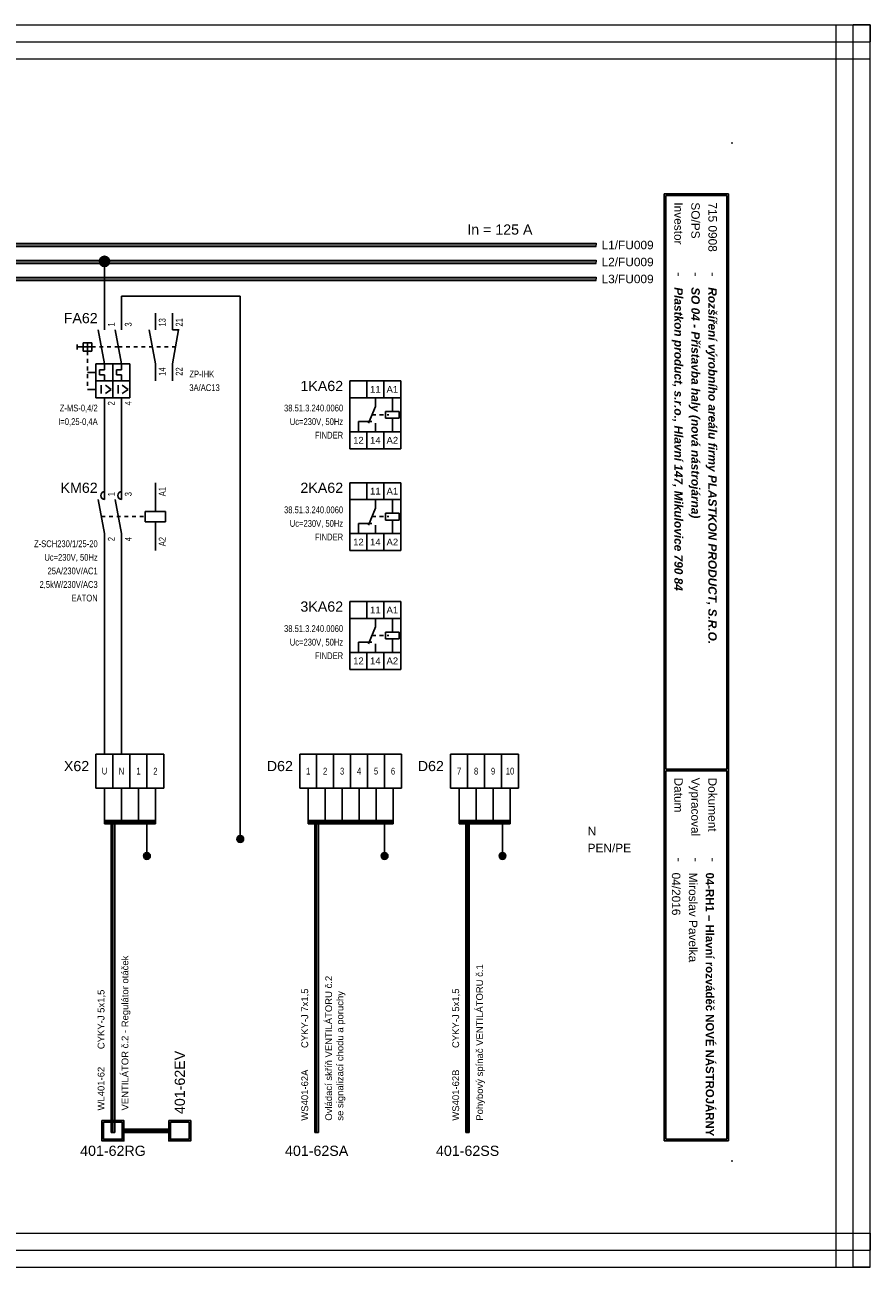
# Model space of a CAD drawing. Extents: x -1130 to 2703, y 1069 to 2560.
# Tile 16 of 31: x 1422 to 1671, y 1646 to 2012. Entities that reach past the tile are written whole.
import ezdxf
from ezdxf.enums import TextEntityAlignment as Align

# ---------------------------------------------------------------- set-up
doc = ezdxf.new("R2010")
doc.units = 0
doc.header["$MEASUREMENT"] = 0
doc.linetypes.add('DASHED', pattern=[0.564444, 0.282222, -0.282222])
for name, color, linetype in [('1-KRESBA', 7, 'Continuous'), ('__Bílá', 7, 'Continuous'), ('__Oranžová', 30, 'Continuous'), ('__Rudá 010', 10, 'Continuous'), ('__Svmodrá', 4, 'Continuous'), ('__Vínová 220', 220, 'Continuous'), ('__Zelená', 3, 'Continuous'), ('__Černá 250', 7, 'Continuous')]:
    doc.layers.add(name, color=color, linetype=linetype)
doc.styles.add('Arial', font='arial.ttf')
doc.styles.add('GENERATED_STYLE_1', font='arial.ttf')

# ---------------------------------------------------------------- blocks, each defined once
blk = doc.blocks.new('L0001A02')
at = {"linetype": 'Continuous'}
h = blk.add_hatch(color=256, dxfattribs=at)
edge = h.paths.add_edge_path()
edge.add_arc((0, 0), 1.5, 0, 360)
blk.add_circle((0, 0), 1.5)
blk = doc.blocks.new('V0085A01')
h = blk.add_hatch(color=256)
edge = h.paths.add_edge_path()
edge.add_arc((0, 0), 1, 0, 360)
blk.add_circle((0, 0), 1)
blk = doc.blocks.new('FEVA0104')
for p, q in [((0, 5), (0, 10)), ((5, 5), (5, 10)), ((-1.82, 5), (0, -5)), ((3.18, 5), (5, -5)), ((-8, 0.75), (-8, -0.75)), ((-3.75, 0), (-8, 0)), ((-6.25, -1.25), (-6.25, 1.25)), ((-6.25, 1.25), (-3.75, 1.25)), ((-5, -1.25), (-5, 1.25)), ((-3.75, -1.25), (-3.75, 1.25)), ((-3.75, -1.25), (-6.25, -1.25)), ((-4.25, -1.5), (-4.25, -1.5)), ((-2.5, -5), (7.5, -5)), ((-2.5, -5), (-2.5, -15)), ((-1.5, -8.25), (-1.5, -6.75)), ((-1.5, -6.75), (0, -6.75)), ((0, -5), (0, -6.75)), ((2.5, -5), (2.5, -15)), ((3.5, -6.75), (5, -6.75)), ((3.5, -8.25), (3.5, -6.75)), ((5, -5), (5, -6.75)), ((7.5, -5), (7.5, -15)), ((-2.5, -7.5), (-5, -7.5)), ((-2.5, -10), (7.5, -10)), ((0, -8.25), (-1.5, -8.25)), ((0, -10), (0, -8.25)), ((0, -8.5), (0, -8.5)), ((5, -8.25), (3.5, -8.25)), ((5, -10), (5, -8.25)), ((5, -8.5), (5, -8.5)), ((-2.5, -12.5), (-5, -12.5)), ((-1, -11.25), (-1, -13.75)), ((2, -12.5), (0.25, -11.25)), ((2, -12.5), (0.25, -13.75)), ((4, -11.25), (4, -13.75)), ((7, -12.5), (5.25, -11.25)), ((7, -12.5), (5.25, -13.75)), ((-2.5, -15), (7.5, -15)), ((0, -15), (0, -20)), ((5, -15), (5, -20))]:
    blk.add_line(p, q)
at = {"linetype": 'DASHED', "ltscale": 4}
for p, q in [((-3.75, 0), (4.09, 0)), ((-5, -1.25), (-5, -12.5))]:
    blk.add_line(p, q, dxfattribs=at)
at = {"style": 'Arial'}
blk.add_attdef('POPIS', text='', height=3, dxfattribs=at).set_placement((-2, 7), align=Align.RIGHT)
at = {"style": 'Arial', "width": 0.8}
for tag, p in [('NO1', (3, 6)), ('NO2', (8, 6))]:
    blk.add_attdef(tag, p, '', height=2, rotation=90, dxfattribs=at)
for tag, p in [('TYP', (-2, -19)), ('PROUD', (-2, -23)), ('DOPLŇ1', (-2, -27)), ('DOPLŇ2', (-2, -31))]:
    blk.add_attdef(tag, text='', height=2, dxfattribs=at).set_placement(p, align=Align.RIGHT)
for tag, p in [('CO1', (3, -16)), ('CO2', (8, -16))]:
    blk.add_attdef(tag, text='', height=2, rotation=90, dxfattribs=at).set_placement(p, align=Align.RIGHT)
blk = doc.blocks.new('FEVA2057')
for p, q in [((0, 5), (0, 10)), ((5, 5), (5, 10)), ((-1.82, 5), (0, -5)), ((6.82, 5), (5, -5)), ((5, 5), (7, 5)), ((0, -5), (0, -10)), ((5, -5), (5, -10))]:
    blk.add_line(p, q)
at = {"linetype": 'DASHED', "ltscale": 4}
blk.add_line((-10.91, 0), (5.91, 0), dxfattribs=at)
at = {"style": 'Arial', "width": 0.8}
for tag, p in [('NO1', (3, 6)), ('NC2', (8, 6))]:
    blk.add_attdef(tag, p, '', height=2, rotation=90, dxfattribs=at)
for tag, p in [('CO1', (3, -6)), ('CO2', (8, -6))]:
    blk.add_attdef(tag, text='', height=2, rotation=90, dxfattribs=at).set_placement(p, align=Align.RIGHT)
for tag, p in [('TYP', (10, -9)), ('DOPLŇ1', (10, -13)), ('DOPLŇ2', (10, -17))]:
    blk.add_attdef(tag, p, '', height=2, dxfattribs=at)
blk = doc.blocks.new('V0109A04')
for p, q in [((2.5, 5), (-2.5, 5)), ((-2.5, -5), (-2.5, 5)), ((7.5, 5), (2.5, 5)), ((2.5, -5), (2.5, 5)), ((12.5, 5), (7.5, 5)), ((7.5, -5), (7.5, 5)), ((17.5, 5), (12.5, 5)), ((12.5, -5), (12.5, 5)), ((17.5, -5), (17.5, 5)), ((2.5, -5), (-2.5, -5)), ((7.5, -5), (2.5, -5)), ((12.5, -5), (7.5, -5)), ((17.5, -5), (12.5, -5))]:
    blk.add_line(p, q)
at = {"style": 'Arial'}
blk.add_attdef('POPIS', text='', height=3, dxfattribs=at).set_placement((-4.5, 0), align=Align.RIGHT)
at = {"style": 'Arial', "width": 0.8}
for tag, p in [('S1', (0, 0)), ('S2', (5, 0)), ('S3', (10, 0)), ('S4', (15, 0))]:
    blk.add_attdef(tag, text='', height=2, dxfattribs=at).set_placement(p, align=Align.MIDDLE)
blk = doc.blocks.new('V0109A06')
for p, q in [((5, 10), (0, 10)), ((0, 0), (0, 10)), ((10, 10), (5, 10)), ((5, 0), (5, 10)), ((15, 10), (10, 10)), ((10, 0), (10, 10)), ((20, 10), (15, 10)), ((15, 0), (15, 10)), ((25, 10), (20, 10)), ((20, 0), (20, 10)), ((30, 10), (25, 10)), ((25, 0), (25, 10)), ((30, 0), (30, 10)), ((5, 0), (0, 0)), ((10, 0), (5, 0)), ((15, 0), (10, 0)), ((20, 0), (15, 0)), ((25, 0), (20, 0)), ((30, 0), (25, 0))]:
    blk.add_line(p, q)
at = {"style": 'Arial'}
blk.add_attdef('POPIS', text='', height=3, dxfattribs=at).set_placement((-2, 5), align=Align.RIGHT)
at = {"style": 'Arial', "width": 0.8}
for tag, p in [('S1', (2.5, 5)), ('S2', (7.5, 5)), ('S3', (12.5, 5)), ('S4', (17.5, 5)), ('S5', (22.5, 5)), ('S6', (27.5, 5))]:
    blk.add_attdef(tag, text='', height=2, dxfattribs=at).set_placement(p, align=Align.MIDDLE)
blk = doc.blocks.new('FINDER 38.51.3.240.0060')
for p, q in [((-2.5, 10), (12.5, 10)), ((-2.5, 10), (-2.5, -10)), ((2.5, 5), (2.5, 10)), ((7.5, 10), (7.5, 5)), ((12.5, 10), (12.5, -10)), ((12.5, 5), (-2.5, 5)), ((5, 2.5), (5, 5)), ((10, 1), (10, 5)), ((3, -2.5), (5, 2.5)), ((8, 1), (12, 1)), ((8, -1), (8, 1)), ((12, 1), (12, -1)), ((0, -2), (0, -5)), ((0, -2), (4, -2)), ((5, -2.5), (5, -5)), ((12, -1), (8, -1)), ((10, -5), (10, -1)), ((12.5, -5), (-2.5, -5)), ((2.5, -5), (2.5, -10)), ((7.5, -5), (7.5, -10)), ((12.5, -10), (-2.5, -10))]:
    blk.add_line(p, q)
at = {"linetype": 'DASHED', "ltscale": 4}
blk.add_line((4, 0), (9, 0), dxfattribs=at)
at = {"style": 'Arial'}
for s, p in [('11', (5, 6.5)), ('A1', (10, 6.5)), ('12', (0, -8.5)), ('14', (5, -8.5)), ('A2', (10, -8.5))]:
    blk.add_text(s, height=2, dxfattribs=at).set_placement(p, align=Align.CENTER)
blk.add_attdef('POPIS', text='', height=3, dxfattribs=at).set_placement((-4.5, 7), align=Align.RIGHT)
at = {"style": 'Arial', "width": 0.8}
for tag, p in [('TYP', (-4.5, 1)), ('CÍVKA', (-4.5, -3)), ('PROUD', (-4.5, -7)), ('VÝKON', (-4.5, -11)), ('PATICE', (-4.5, -15)), ('RELÉ', (-4.5, -19)), ('DOPLŇ1', (-4.5, -23)), ('DOPLŇ2', (-4.5, -27))]:
    blk.add_attdef(tag, text='', height=2, dxfattribs=at).set_placement(p, align=Align.RIGHT)
blk = doc.blocks.new('moe01029')
for p, q in [((0, 5), (0, 10)), ((5, 5), (5, 10)), ((15, 1.5), (15, 10)), ((-1.82, 5), (0, -5)), ((3.18, 5), (5, -5)), ((12, -1.5), (12, 1.5)), ((12, 1.5), (18, 1.5)), ((18, 1.5), (18, -1.5)), ((18, -1.5), (12, -1.5)), ((15, -1.5), (15, -10)), ((0, -5), (0, -10)), ((5, -5), (5, -10))]:
    blk.add_line(p, q)
at = {"linetype": 'DASHED', "ltscale": 4}
blk.add_line((-0.91, 0), (12, 0), dxfattribs=at)
for centre in [(0.15, 6.2), (5.15, 6.2)]:
    blk.add_arc(centre, 1.21, 97.3062, 262.6938)
at = {"style": 'Arial'}
blk.add_attdef('POPIS', text='', height=3, dxfattribs=at).set_placement((-2, 7), align=Align.RIGHT)
at = {"style": 'Arial', "width": 0.8}
for tag, p in [('NO1', (3, 6)), ('NO2', (8, 6)), ('A1', (18, 6))]:
    blk.add_attdef(tag, p, '', height=2, rotation=90, dxfattribs=at)
for tag, p in [('TYP', (-2, -9)), ('CÍVKA', (-2, -13)), ('AC1(PROUD)', (-2, -17)), ('AC3(VÝKON)', (-2, -21)), ('DOPLŇ1', (-2, -25)), ('DOPLŇ2', (-2, -29))]:
    blk.add_attdef(tag, text='', height=2, dxfattribs=at).set_placement(p, align=Align.RIGHT)
for tag, p in [('CO1', (3, -6)), ('CO2', (8, -6)), ('A2', (18, -6))]:
    blk.add_attdef(tag, text='', height=2, rotation=90, dxfattribs=at).set_placement(p, align=Align.RIGHT)

msp = doc.modelspace()

# ---------------------------------------------------------------- hatches: boundary and pattern name
at = {"layer": '__Černá 250'}
h = msp.add_hatch(color=256, dxfattribs=at)
h.paths.add_polyline_path([(1444.8, 1688.82), (1450.29, 1688.82), (1450.29, 1683.82), (1444.8, 1683.82)], flags=16)
h.paths.add_polyline_path([(1444.3, 1689.32), (1450.79, 1689.32), (1450.79, 1683.32), (1444.3, 1683.32)])
h = msp.add_hatch(color=256, dxfattribs=at)
h.paths.add_polyline_path([(1464.48, 1688.82), (1469.97, 1688.82), (1469.97, 1683.82), (1464.48, 1683.82)], flags=16)
h.paths.add_polyline_path([(1463.98, 1689.32), (1470.47, 1689.32), (1470.47, 1683.32), (1463.98, 1683.32)])

# ---------------------------------------------------------------- linework, layer by layer
for p, q in [((1552.03, 1797.29), (1547.03, 1797.29)), ((1547.03, 1787.29), (1547.03, 1797.29)), ((1557.03, 1797.29), (1552.03, 1797.29)), ((1552.03, 1787.29), (1552.03, 1797.29)), ((1562.03, 1797.29), (1557.03, 1797.29)), ((1557.03, 1787.29), (1557.03, 1797.29)), ((1567.03, 1797.29), (1562.03, 1797.29)), ((1562.03, 1787.29), (1562.03, 1797.29)), ((1567.03, 1787.29), (1567.03, 1797.29)), ((1552.03, 1787.29), (1547.03, 1787.29)), ((1557.03, 1787.29), (1552.03, 1787.29)), ((1562.03, 1787.29), (1557.03, 1787.29)), ((1567.03, 1787.29), (1562.03, 1787.29))]:
    msp.add_line(p, q)
at = {"layer": '1-KRESBA'}
for p, q in [((1445.06, 1927.29), (1445.06, 1942.59)), ((1450.06, 1932.29), (1485.06, 1932.29)), ((1450.06, 1932.29), (1450.06, 1927.29)), ((1485.06, 1932.29), (1485.06, 1772.29)), ((1445.06, 1897.29), (1445.06, 1877.29)), ((1450.06, 1897.29), (1450.06, 1877.29)), ((1445.06, 1797.29), (1445.06, 1857.29)), ((1450.06, 1857.29), (1450.06, 1797.29)), ((1445.06, 1787.29), (1445.06, 1777.29)), ((1450.06, 1787.29), (1450.06, 1777.29)), ((1455.06, 1787.29), (1455.06, 1777.29)), ((1460.06, 1787.29), (1460.06, 1777.29)), ((1505.06, 1787.29), (1505.06, 1777.29)), ((1510.06, 1787.29), (1510.06, 1777.29)), ((1515.06, 1787.29), (1515.06, 1777.29)), ((1520.06, 1787.29), (1520.06, 1777.29)), ((1525.06, 1787.29), (1525.06, 1777.29)), ((1530.06, 1787.29), (1530.06, 1777.29)), ((1549.53, 1787.29), (1549.53, 1777.29)), ((1554.53, 1787.29), (1554.53, 1777.29)), ((1559.53, 1787.29), (1559.53, 1777.29)), ((1564.53, 1787.29), (1564.53, 1777.29)), ((1445.06, 1777.79), (1445.06, 1777.29)), ((1445.06, 1777.79), (1460.06, 1777.79)), ((1445.06, 1776.79), (1445.06, 1777.29)), ((1445.06, 1777.29), (1460.06, 1777.29)), ((1445.06, 1776.79), (1460.06, 1776.79)), ((1447.06, 1685.82), (1447.06, 1777.79)), ((1447.06, 1777.79), (1447.56, 1777.79)), ((1447.56, 1685.82), (1447.56, 1777.79)), ((1448.06, 1777.79), (1447.56, 1777.79)), ((1448.06, 1685.82), (1448.06, 1777.79)), ((1457.56, 1777.29), (1457.56, 1767.29)), ((1460.06, 1777.79), (1460.06, 1777.29)), ((1460.06, 1776.79), (1460.06, 1777.29)), ((1505.06, 1777.79), (1505.06, 1777.29)), ((1505.06, 1777.79), (1530.06, 1777.79)), ((1505.06, 1776.79), (1505.06, 1777.29)), ((1505.06, 1777.29), (1530.06, 1777.29)), ((1505.06, 1776.79), (1530.06, 1776.79)), ((1507.06, 1685.82), (1507.06, 1777.79)), ((1507.06, 1777.79), (1507.56, 1777.79)), ((1507.56, 1685.82), (1507.56, 1777.79)), ((1508.06, 1777.79), (1507.56, 1777.79)), ((1508.06, 1685.82), (1508.06, 1777.79)), ((1527.56, 1777.29), (1527.56, 1767.29)), ((1530.06, 1777.79), (1530.06, 1777.29)), ((1530.06, 1776.79), (1530.06, 1777.29)), ((1549.53, 1777.79), (1549.53, 1777.29)), ((1549.53, 1777.79), (1564.53, 1777.79)), ((1549.53, 1776.79), (1549.53, 1777.29)), ((1549.53, 1777.29), (1564.53, 1777.29)), ((1549.53, 1776.79), (1564.53, 1776.79)), ((1551.53, 1685.82), (1551.53, 1777.79)), ((1551.53, 1777.79), (1552.03, 1777.79)), ((1552.03, 1685.82), (1552.03, 1777.79)), ((1552.53, 1777.79), (1552.03, 1777.79)), ((1552.53, 1685.82), (1552.53, 1777.79)), ((1562.3, 1777.29), (1562.3, 1767.29)), ((1564.53, 1777.79), (1564.53, 1777.29)), ((1564.53, 1776.79), (1564.53, 1777.29)), ((1447.06, 1685.82), (1447.56, 1685.82)), ((1448.06, 1685.82), (1447.56, 1685.82)), ((1450.66, 1686.82), (1450.66, 1686.32)), ((1450.66, 1686.82), (1464.1, 1686.82)), ((1450.66, 1685.82), (1450.66, 1686.32)), ((1450.66, 1686.32), (1464.1, 1686.32)), ((1450.66, 1685.82), (1464.1, 1685.82)), ((1464.1, 1686.82), (1464.1, 1686.32)), ((1464.1, 1685.82), (1464.1, 1686.32)), ((1507.06, 1685.82), (1507.56, 1685.82)), ((1508.06, 1685.82), (1507.56, 1685.82)), ((1551.53, 1685.82), (1552.03, 1685.82)), ((1552.53, 1685.82), (1552.03, 1685.82))]:
    msp.add_line(p, q, dxfattribs=at)
at = {"layer": '__Bílá'}
for p, q in [((1628.92, 1962.39), (1609.92, 1962.39)), ((1609.92, 1962.39), (1609.92, 1683.39)), ((1628.92, 1962.39), (1628.92, 1683.39)), ((1628.42, 1961.89), (1610.42, 1961.89)), ((1610.42, 1961.89), (1610.42, 1792.89)), ((1628.42, 1961.89), (1628.42, 1792.89)), ((1628.42, 1792.89), (1610.42, 1792.89)), ((1628.42, 1792.39), (1610.42, 1792.39)), ((1610.42, 1792.39), (1610.42, 1683.89)), ((1628.42, 1792.39), (1628.42, 1683.89)), ((1609.92, 1683.39), (1628.92, 1683.39)), ((1610.42, 1683.89), (1628.42, 1683.89))]:
    msp.add_line(p, q, dxfattribs=at)
for p in [(1629.92, 1977.39), (1629.92, 1677.39)]:
    msp.add_point(p, dxfattribs=at)
at = {"layer": '__Oranžová', "lineweight": 0}
for p, q in [((1239.92, 1947.89), (1589.92, 1947.89)), ((1589.92, 1947.89), (1589.92, 1947.39)), ((1239.92, 1947.39), (1589.92, 1947.39)), ((1239.92, 1946.89), (1589.92, 1946.89)), ((1589.92, 1946.89), (1589.92, 1947.39)), ((1239.92, 1942.89), (1589.92, 1942.89)), ((1239.92, 1942.39), (1589.92, 1942.39)), ((1239.92, 1941.89), (1589.92, 1941.89)), ((1589.92, 1942.89), (1589.92, 1942.39)), ((1589.92, 1941.89), (1589.92, 1942.39)), ((1239.92, 1937.89), (1589.92, 1937.89)), ((1239.92, 1937.39), (1589.92, 1937.39)), ((1239.92, 1936.89), (1589.92, 1936.89)), ((1589.92, 1937.89), (1589.92, 1937.39)), ((1589.92, 1936.89), (1589.92, 1937.39))]:
    msp.add_line(p, q, dxfattribs=at)
at = {"layer": '__Vínová 220', "lineweight": 0}
for p, q in [((1174.2, 2012.21), (1670.61, 2012.21)), ((1660.61, 1646.13), (1660.61, 2012.21)), ((1660.61, 2012.21), (1665.61, 2012.21)), ((1665.61, 1646.13), (1665.61, 2012.21)), ((1670.61, 2012.21), (1665.61, 2012.21)), ((1670.61, 2012.21), (1670.61, 2007.21)), ((1670.61, 1646.13), (1670.61, 2012.21)), ((1174.2, 2007.21), (1670.61, 2007.21)), ((1670.61, 2002.21), (1670.61, 2007.21)), ((1174.2, 2002.21), (1670.61, 2002.21)), ((1174.2, 1656.13), (1670.61, 1656.13)), ((1670.61, 1656.13), (1670.61, 1651.13)), ((1174.2, 1651.13), (1670.61, 1651.13)), ((1670.61, 1646.13), (1670.61, 1651.13)), ((1174.2, 1646.13), (1670.61, 1646.13)), ((1660.61, 1646.13), (1665.61, 1646.13)), ((1670.61, 1646.13), (1665.61, 1646.13))]:
    msp.add_line(p, q, dxfattribs=at)
at = {"layer": '__Černá 250'}
for points in [[(1444.3, 1689.32), (1450.79, 1689.32), (1450.79, 1683.32), (1444.3, 1683.32)], [(1444.8, 1688.82), (1450.29, 1688.82), (1450.29, 1683.82), (1444.8, 1683.82)], [(1463.98, 1689.32), (1470.47, 1689.32), (1470.47, 1683.32), (1463.98, 1683.32)], [(1464.48, 1688.82), (1469.97, 1688.82), (1469.97, 1683.82), (1464.48, 1683.82)]]:
    msp.add_lwpolyline(points, close=True, dxfattribs=at)

# ---------------------------------------------------------------- block references
at = {"color": 250, "linetype": 'Continuous'}
for p in [(1485.06, 1772.29), (1457.56, 1767.29), (1527.56, 1767.29), (1562.3, 1767.29)]:
    msp.add_blockref('V0085A01', p, dxfattribs=at)
at = {"layer": '1-KRESBA'}
msp.add_blockref('L0001A02', (1445.06, 1942.51), dxfattribs=at)
at = {"layer": '__Černá 250'}
for name, p, values in [('FEVA0104', (1445.06, 1917.29), {'POPIS': 'FA62', 'TYP': 'Z-MS-0,4/2', 'PROUD': 'I=0,25-0,4A', 'CO1': '2', 'NO1': '1', 'CO2': '4', 'NO2': '3'}), ('FEVA2057', (1460.06, 1917.29), {'TYP': 'ZP-IHK', 'DOPLŇ1': '3A/AC13', 'CO1': '14', 'NO1': '13', 'CO2': '22', 'NC2': '21'}), ('moe01029', (1445.06, 1867.29), {'POPIS': 'KM62', 'TYP': 'Z-SCH230/1/25-20', 'CÍVKA': 'Uc=230V, 50Hz', 'AC1(PROUD)': '25A/230V/AC1', 'AC3(VÝKON)': '2,5kW/230V/AC3', 'DOPLŇ1': 'EATON', 'CO1': '2', 'NO1': '1', 'CO2': '4', 'NO2': '3', 'A1': 'A1', 'A2': 'A2'}), ('V0109A04', (1445.06, 1792.29), {'POPIS': 'X62', 'S1': 'U', 'S2': 'N', 'S3': '1', 'S4': '2'}), ('V0109A06', (1502.56, 1787.29), {'POPIS': 'D62', 'S1': '1', 'S2': '2', 'S3': '3', 'S4': '4', 'S5': '5', 'S6': '6'})]:
    msp.add_blockref(name, p, dxfattribs=at).add_auto_attribs(values)
ref = msp.add_blockref('FINDER 38.51.3.240.0060', (1519.86, 1897.29), dxfattribs=at)
ref.add_attrib('POPIS', '1KA62', dxfattribs={"layer": '0', "height": 3, "style": 'Arial'}).set_placement((1515.36, 1904.29), align=Align.RIGHT)
ref.add_attrib('TYP', '38.51.3.240.0060', dxfattribs={"layer": '0', "height": 2, "style": 'Arial', "width": 0.8}).set_placement((1515.36, 1898.29), align=Align.RIGHT)
ref.add_attrib('CÍVKA', 'Uc=230V, 50Hz', dxfattribs={"layer": '0', "height": 2, "style": 'Arial', "width": 0.8}).set_placement((1515.36, 1894.29), align=Align.RIGHT)
ref.add_attrib('PROUD', 'FINDER', dxfattribs={"layer": '0', "height": 2, "style": 'Arial', "width": 0.8}).set_placement((1515.36, 1890.29), align=Align.RIGHT)
ref = msp.add_blockref('FINDER 38.51.3.240.0060', (1519.86, 1867.29), dxfattribs=at)
ref.add_attrib('POPIS', '2KA62', dxfattribs={"layer": '0', "height": 3, "style": 'Arial'}).set_placement((1515.36, 1874.29), align=Align.RIGHT)
ref.add_attrib('TYP', '38.51.3.240.0060', dxfattribs={"layer": '0', "height": 2, "style": 'Arial', "width": 0.8}).set_placement((1515.36, 1868.29), align=Align.RIGHT)
ref.add_attrib('CÍVKA', 'Uc=230V, 50Hz', dxfattribs={"layer": '0', "height": 2, "style": 'Arial', "width": 0.8}).set_placement((1515.36, 1864.29), align=Align.RIGHT)
ref.add_attrib('PROUD', 'FINDER', dxfattribs={"layer": '0', "height": 2, "style": 'Arial', "width": 0.8}).set_placement((1515.36, 1860.29), align=Align.RIGHT)
ref = msp.add_blockref('FINDER 38.51.3.240.0060', (1519.86, 1832.29), dxfattribs=at)
ref.add_attrib('POPIS', '3KA62', dxfattribs={"layer": '0', "height": 3, "style": 'Arial'}).set_placement((1515.36, 1839.29), align=Align.RIGHT)
ref.add_attrib('TYP', '38.51.3.240.0060', dxfattribs={"layer": '0', "height": 2, "style": 'Arial', "width": 0.8}).set_placement((1515.36, 1833.29), align=Align.RIGHT)
ref.add_attrib('CÍVKA', 'Uc=230V, 50Hz', dxfattribs={"layer": '0', "height": 2, "style": 'Arial', "width": 0.8}).set_placement((1515.36, 1829.29), align=Align.RIGHT)
ref.add_attrib('PROUD', 'FINDER', dxfattribs={"layer": '0', "height": 2, "style": 'Arial', "width": 0.8}).set_placement((1515.36, 1825.29), align=Align.RIGHT)

# ---------------------------------------------------------------- texts
at = {"style": 'Arial'}
msp.add_attdef('D62', text='X', height=3, dxfattribs=at).set_placement((1545.03, 1792.29), align=Align.RIGHT)
at = {"style": 'Arial', "width": 0.8}
for tag, text, p in [('7', '1', (1549.53, 1792.29)), ('8', '2', (1554.53, 1792.29)), ('9', '3', (1559.53, 1792.29)), ('10', '4', (1564.53, 1792.29))]:
    msp.add_attdef(tag, text=text, height=2, dxfattribs=at).set_placement(p, align=Align.MIDDLE)
at = {"layer": '1-KRESBA', "color": 4, "linetype": 'Continuous', "style": 'Arial'}
msp.add_text('In = 125 A', height=3, dxfattribs=at).set_placement((1551.92, 1950.39))
at = {"layer": '__Bílá', "style": 'Arial'}
for s, height, p in [('Investor', 2.5, (1612.92, 1959.89)), ('SO/PS', 2.5, (1617.92, 1959.89)), ('-', 3, (1612.92, 1939.39)), ('-', 3, (1617.92, 1939.39)), ('-', 3, (1622.92, 1939.39)), ('Vypracoval', 2.5, (1617.92, 1790.39)), ('Datum', 2.5, (1612.92, 1790.39)), ('Dokument', 2.5, (1622.92, 1790.39)), ('-', 3, (1612.92, 1766.89)), ('-', 3, (1617.92, 1766.89)), ('-', 3, (1622.92, 1766.89))]:
    msp.add_text(s, height=height, rotation=270, dxfattribs=at).set_placement(p)
at = {"layer": '__Oranžová', "lineweight": 0, "style": 'Arial'}
for s, p in [('L1/FU009', (1591.49, 1946.08)), ('L2/FU009', (1591.49, 1941.08)), ('L3/FU009', (1591.49, 1936.08))]:
    msp.add_text(s, height=2.5, dxfattribs=at).set_placement(p)
at = {"layer": '__Rudá 010', "style": 'Arial'}
for s, height, p in [('CYKY-J 5x1,5', 2, (1445.06, 1710.36)), ('CYKY-J 7x1,5', 2, (1505.06, 1710.7)), ('CYKY-J 5x1,5', 2, (1549.53, 1710.7)), ('401-62EV', 3, (1468.74, 1691.24)), ('WL401-62', 2, (1445.06, 1692.29)), ('WS401-62A', 2, (1505.06, 1689.29)), ('WS401-62B', 2, (1549.53, 1689.29))]:
    msp.add_text(s, height=height, rotation=90, dxfattribs=at).set_placement(p)
at = {"layer": '__Rudá 010', "style": 'GENERATED_STYLE_1'}
for s, p in [('401-62RG', (1447.56, 1678.92)), ('401-62SA', (1507.56, 1678.92)), ('401-62SS', (1552.03, 1678.92))]:
    msp.add_text(s, height=3, dxfattribs=at).set_placement(p, align=Align.CENTER)
at = {"layer": '__Rudá 010', "char_height": 2, "width": 62.8406, "attachment_point": 1, "rotation": 90, "style": 'Arial'}
for s, insert in [('VENTILÁTOR č.2 - Regulátor otáček', (1450.1, 1692.29)), ('Pohybový spínač VENTILÁTORU č.1', (1554.56, 1689.29)), ('Ovládací skříň VENTILÁTORU č.2\\Pse signalizací chodu a poruchy', (1510.1, 1689.29))]:
    msp.add_mtext(s, dxfattribs=dict(at, insert=insert))
at = {"layer": '__Svmodrá', "linetype": 'Continuous', "style": 'Arial'}
msp.add_text('N', height=2.5, dxfattribs=at).set_placement((1587.38, 1773.39))
at = {"layer": '__Vínová 220', "char_height": 2.5, "attachment_point": 7, "rotation": 270, "style": 'Arial'}
for s, insert in [('715 0908\\P', (1622.92, 1959.89)), ('{\\fArial|b1|i1|c238|p34;Plastkon product, s.r.o., Hlavní 147, Mikulovice 790 84}', (1612.17, 1934.89)), ('{\\fArial|b1|i1|c238|p34;SO 04 - Přístavba haly (nová nástrojárna)}', (1617.17, 1934.89)), ('{\\fArial|b1|i1|c238|p34;Rozšíření výrobního areálu firmy PLASTKON PRODUCT, S.R.O.}', (1622.17, 1934.89)), ('04/2016\\P', (1612.17, 1762.39)), ('Miroslav Pavelka', (1617.17, 1762.39)), ('{\\fArial|b1|i0|c238|p34;\\H0.96x;04-RH1 – Hlavní rozváděč NOVÉ NÁSTROJÁRNY}\\P', (1622.17, 1762.39))]:
    msp.add_mtext(s, dxfattribs=dict(at, insert=insert))
at = {"layer": '__Zelená', "linetype": 'Continuous', "style": 'Arial'}
msp.add_text('PEN/PE', height=2.5, dxfattribs=at).set_placement((1587.38, 1768.39))

doc.saveas('drawing.dxf')
